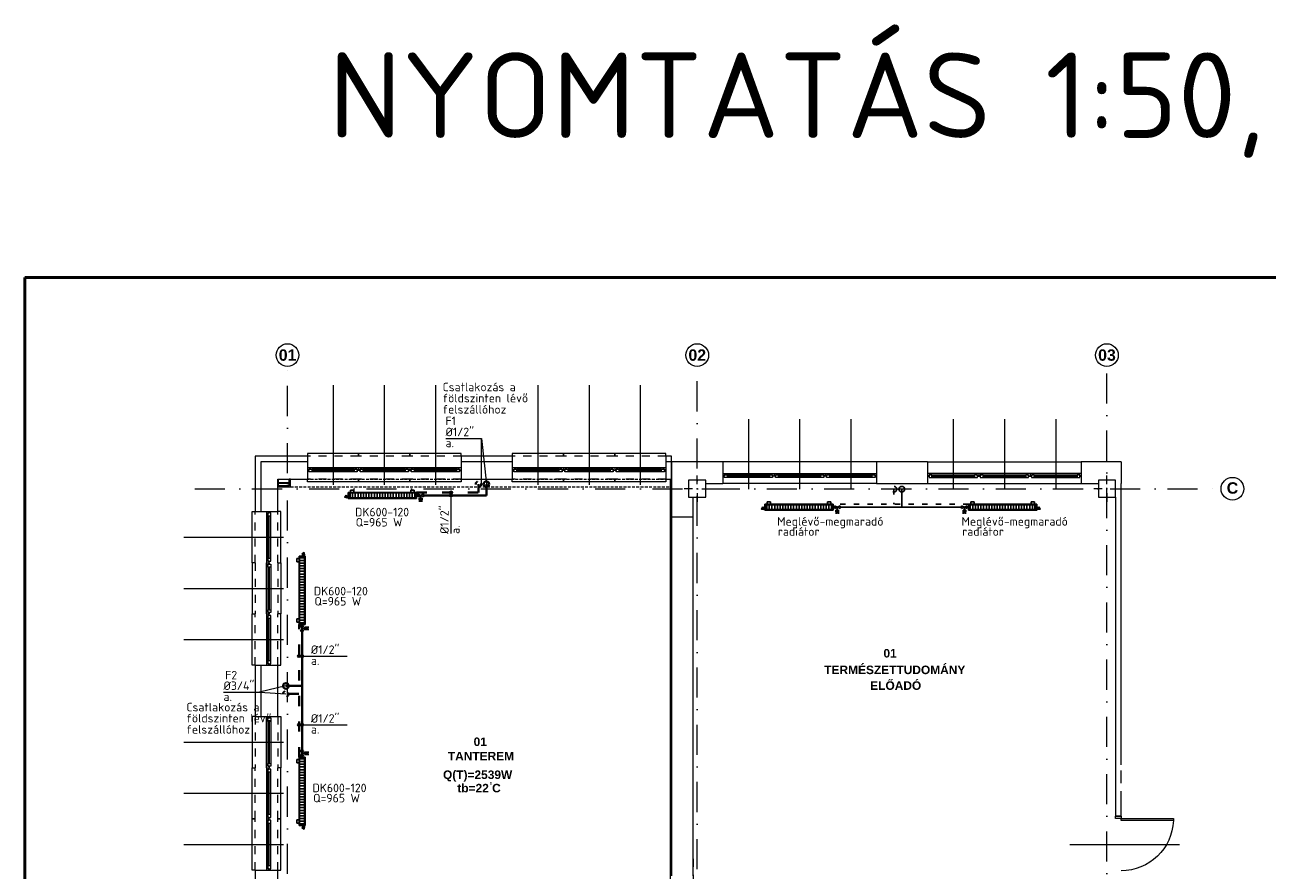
# Model space of a CAD drawing. Header units: millimetres. Extents: x 3987 to 44987, y -104035 to -70899.
# Tile 3 of 5: x 3987 to 25820, y -85747 to -70899. Entities that reach past the tile are written whole.
import ezdxf
from ezdxf.enums import TextEntityAlignment as Align

# ---------------------------------------------------------------- set-up
doc = ezdxf.new("R2010")
doc.units = ezdxf.units.MM
for name, pattern in [('ACAD_ISO03W100', [30, 12, -18]), ('Dashed', [282.222223, 141.111112, -141.111112]), ('Szaggatott', [282.222223, 141.111112, -141.111112]), ('Sűrű szaggatott', [75, 50, -25]), ('Tengelyvonal', [335.138881, 176.388884, -88.194442, 0, -70.555556])]:
    doc.linetypes.add(name, pattern=pattern)
for name, color, linetype, lineweight in [('alaprajz', 7, 'Continuous', 5), ('fűtés szöveg', 7, 'Continuous', 18), ('Fűtés-előremenő', 7, 'Continuous', 40), ('Fűtés-visszatérő', 7, 'ACAD_ISO03W100', 40), ('keret', 7, 'Continuous', 50)]:
    doc.layers.add(name, color=color, linetype=linetype, lineweight=lineweight)
doc.layers.add('radiátor', color=7, linetype='Continuous')
doc.styles.add('ELKÉSZÜLT_STÍLUS_2', font='arialbd.ttf')
doc.styles.add('ISO', font='isocpeur.ttf')

msp = doc.modelspace()

# ---------------------------------------------------------------- hatches: boundary and pattern name
at = {"layer": 'fűtés szöveg', "ltscale": 0.5}
h = msp.add_hatch(color=256, dxfattribs=at)
h.dxf.hatch_style = 1
h.paths.add_polyline_path([(11452, -79111, 1), (11501, -79111, 1)])
h = msp.add_hatch(color=256, dxfattribs=at)
h.dxf.hatch_style = 1
h.paths.add_polyline_path([(11452, -79164, 1), (11501, -79164, 1)])
h = msp.add_hatch(color=256, dxfattribs=at)
h.dxf.hatch_style = 1
h.paths.add_polyline_path([(8782, -81989, 1), (8830, -81989, 1)])
h = msp.add_hatch(color=256, dxfattribs=at)
h.dxf.hatch_style = 1
h.paths.add_polyline_path([(8835, -81989, 1), (8883, -81989, 1)])
h = msp.add_hatch(color=256, dxfattribs=at)
h.dxf.hatch_style = 1
h.paths.add_polyline_path([(8782, -83197, 1), (8830, -83197, 1)])
h = msp.add_hatch(color=256, dxfattribs=at)
h.dxf.hatch_style = 1
h.paths.add_polyline_path([(8835, -83197, 1), (8883, -83197, 1)])
at = {"layer": 'radiátor'}
for points in [[(10962, -79280), (10967, -79214), (10917, -79214), (10922, -79280)], [(18284, -79488), (18289, -79421), (18239, -79421), (18244, -79488)], [(20480, -79488), (20475, -79421), (20525, -79421), (20520, -79488)], [(8976, -81521), (8909, -81526), (8909, -81476), (8976, -81481)], [(8976, -83673), (8909, -83668), (8909, -83718), (8976, -83713)]]:
    msp.add_hatch(color=256, dxfattribs=at).paths.add_polyline_path(points)

# ---------------------------------------------------------------- linework, layer by layer
at = {"layer": 'alaprajz', "linetype": 'Tengelyvonal', "ltscale": 3}
for p, q in [((8603, -101902), (8603, -76900)), ((15803, -101820), (15803, -76900)), ((23003, -101683), (23003, -76900)), ((6972, -79047), (25010, -79047))]:
    msp.add_line(p, q, dxfattribs=at)
at = {"layer": 'alaprajz', "linetype": 'Continuous'}
for p, q in [((9403, -77227), (9403, -78977)), ((10303, -77227), (10303, -78977)), ((11203, -77227), (11203, -78977)), ((13003, -77227), (13003, -78977)), ((13903, -77227), (13903, -78977)), ((14803, -77227), (14803, -78977)), ((16703, -77827), (16703, -79057)), ((17603, -77827), (17603, -79057)), ((18503, -77827), (18503, -79057)), ((20303, -77827), (20303, -79057)), ((21203, -77827), (21203, -79057)), ((22103, -77827), (22103, -79057)), ((8953, -78477), (8033, -78477)), ((8033, -78477), (8033, -79447)), ((8953, -78577), (8133, -78577)), ((8133, -78577), (8133, -79447)), ((9853, -78427), (8953, -78427)), ((8953, -78427), (8953, -78477)), ((8953, -78477), (8953, -78577)), ((8953, -78577), (8953, -78677)), ((10753, -78427), (9853, -78427)), ((9853, -78427), (9853, -78477)), ((9853, -78477), (9853, -78427)), ((11653, -78427), (10753, -78427)), ((10753, -78427), (10753, -78477)), ((10753, -78477), (10753, -78427)), ((11653, -78477), (11653, -78427)), ((11653, -78477), (11653, -78577)), ((12553, -78477), (11653, -78477)), ((12553, -78577), (11653, -78577)), ((11653, -78577), (11653, -78677)), ((13453, -78427), (12553, -78427)), ((12553, -78427), (12553, -78477)), ((12553, -78477), (12553, -78577)), ((12553, -78577), (12553, -78677)), ((14353, -78427), (13453, -78427)), ((13453, -78427), (13453, -78477)), ((13453, -78477), (13453, -78427)), ((15253, -78427), (14353, -78427)), ((14353, -78427), (14353, -78477)), ((14353, -78477), (14353, -78427)), ((15253, -78477), (15253, -78427)), ((15253, -78477), (15253, -78577)), ((15353, -78477), (15253, -78477)), ((15353, -78577), (15253, -78577)), ((15253, -78577), (15253, -78677)), ((15353, -78577), (15353, -78477)), ((16253, -78577), (15353, -78577)), ((15353, -78877), (15353, -78577)), ((15353, -78577), (15353, -79547)), ((15353, -79027), (15353, -78577)), ((16253, -78577), (16253, -78777)), ((17153, -78577), (16253, -78577)), ((18053, -78577), (17153, -78577)), ((18953, -78577), (18053, -78577)), ((18953, -78577), (18953, -78777)), ((19853, -78577), (18953, -78577)), ((19853, -78577), (19853, -78777)), ((19853, -78577), (20753, -78577)), ((20753, -78577), (21653, -78577)), ((21653, -78577), (22553, -78577)), ((22553, -78577), (22553, -78777)), ((23253, -78577), (22553, -78577)), ((23253, -78577), (23253, -78957)), ((23253, -78577), (23253, -78777)), ((8953, -78677), (8953, -78727)), ((8953, -78677), (9003, -78677)), ((8953, -78677), (8953, -78727)), ((8953, -78727), (8953, -78877)), ((8978, -78727), (8953, -78727)), ((9003, -78702), (8978, -78702)), ((8978, -78702), (8978, -78727)), ((8978, -78702), (9028, -78702)), ((8978, -78752), (8978, -78702)), ((9028, -78752), (8978, -78752)), ((9003, -78677), (9003, -78702)), ((9003, -78677), (9803, -78677)), ((9778, -78702), (9028, -78702)), ((9028, -78702), (9028, -78752)), ((9778, -78727), (9028, -78727)), ((9778, -78752), (9028, -78752)), ((9778, -78752), (9028, -78752)), ((9778, -78752), (9778, -78702)), ((9778, -78702), (9828, -78702)), ((9828, -78752), (9778, -78752)), ((9803, -78702), (9803, -78677)), ((9803, -78677), (9853, -78677)), ((9828, -78702), (9803, -78702)), ((9828, -78727), (9828, -78702)), ((9828, -78702), (9828, -78752)), ((9853, -78727), (9828, -78727)), ((9853, -78677), (9903, -78677)), ((9853, -78677), (9853, -78727)), ((9853, -78677), (9853, -78727)), ((9878, -78727), (9853, -78727)), ((9903, -78702), (9878, -78702)), ((9878, -78702), (9878, -78727)), ((9878, -78702), (9928, -78702)), ((9878, -78752), (9878, -78702)), ((9928, -78752), (9878, -78752)), ((9903, -78677), (9903, -78702)), ((9903, -78677), (10703, -78677)), ((10678, -78702), (9928, -78702)), ((9928, -78702), (9928, -78752)), ((10678, -78727), (9928, -78727)), ((10678, -78752), (9928, -78752)), ((10678, -78752), (9928, -78752)), ((10678, -78752), (10678, -78702)), ((10678, -78702), (10728, -78702)), ((10728, -78752), (10678, -78752)), ((10703, -78702), (10703, -78677)), ((10703, -78677), (10753, -78677)), ((10728, -78702), (10703, -78702)), ((10728, -78727), (10728, -78702)), ((10728, -78702), (10728, -78752)), ((10753, -78727), (10728, -78727)), ((10753, -78677), (10803, -78677)), ((10753, -78677), (10753, -78727)), ((10753, -78677), (10753, -78727)), ((10778, -78727), (10753, -78727)), ((10803, -78702), (10778, -78702)), ((10778, -78702), (10778, -78727)), ((10778, -78702), (10828, -78702)), ((10778, -78752), (10778, -78702)), ((10828, -78752), (10778, -78752)), ((10803, -78677), (10803, -78702)), ((10803, -78677), (11603, -78677)), ((11578, -78702), (10828, -78702)), ((10828, -78702), (10828, -78752)), ((11578, -78727), (10828, -78727)), ((11578, -78752), (10828, -78752)), ((11578, -78752), (10828, -78752)), ((11578, -78752), (11578, -78702)), ((11578, -78702), (11628, -78702)), ((11628, -78752), (11578, -78752)), ((11603, -78702), (11603, -78677)), ((11603, -78677), (11653, -78677)), ((11628, -78702), (11603, -78702)), ((11628, -78727), (11628, -78702)), ((11628, -78702), (11628, -78752)), ((11653, -78727), (11628, -78727)), ((11653, -78677), (11653, -78727)), ((11653, -78677), (11653, -78727)), ((11653, -78727), (11653, -78877)), ((12553, -78677), (12553, -78727)), ((12553, -78677), (12603, -78677)), ((12553, -78677), (12553, -78727)), ((12553, -78727), (12553, -78877)), ((12578, -78727), (12553, -78727)), ((12603, -78702), (12578, -78702)), ((12578, -78702), (12578, -78727)), ((12578, -78702), (12628, -78702)), ((12578, -78752), (12578, -78702)), ((12628, -78752), (12578, -78752)), ((12603, -78677), (12603, -78702)), ((12603, -78677), (13403, -78677)), ((13378, -78702), (12628, -78702)), ((12628, -78702), (12628, -78752)), ((13378, -78727), (12628, -78727)), ((13378, -78752), (12628, -78752)), ((13378, -78752), (12628, -78752)), ((13378, -78752), (13378, -78702)), ((13378, -78702), (13428, -78702)), ((13428, -78752), (13378, -78752)), ((13403, -78702), (13403, -78677)), ((13403, -78677), (13453, -78677)), ((13428, -78702), (13403, -78702)), ((13428, -78727), (13428, -78702)), ((13428, -78702), (13428, -78752)), ((13453, -78727), (13428, -78727)), ((13453, -78677), (13503, -78677)), ((13453, -78677), (13453, -78727)), ((13453, -78677), (13453, -78727)), ((13478, -78727), (13453, -78727)), ((13503, -78702), (13478, -78702)), ((13478, -78702), (13478, -78727)), ((13478, -78702), (13528, -78702)), ((13478, -78752), (13478, -78702)), ((13528, -78752), (13478, -78752)), ((13503, -78677), (13503, -78702)), ((13503, -78677), (14303, -78677)), ((14278, -78702), (13528, -78702)), ((13528, -78702), (13528, -78752)), ((14278, -78727), (13528, -78727)), ((14278, -78752), (13528, -78752)), ((14278, -78752), (13528, -78752)), ((14278, -78752), (14278, -78702)), ((14278, -78702), (14328, -78702)), ((14328, -78752), (14278, -78752)), ((14303, -78702), (14303, -78677)), ((14303, -78677), (14353, -78677)), ((14328, -78702), (14303, -78702)), ((14328, -78727), (14328, -78702)), ((14328, -78702), (14328, -78752)), ((14353, -78727), (14328, -78727)), ((14353, -78677), (14403, -78677)), ((14353, -78677), (14353, -78727)), ((14353, -78677), (14353, -78727)), ((14378, -78727), (14353, -78727)), ((14403, -78702), (14378, -78702)), ((14378, -78702), (14378, -78727)), ((14378, -78702), (14428, -78702)), ((14378, -78752), (14378, -78702)), ((14428, -78752), (14378, -78752)), ((14403, -78677), (14403, -78702)), ((14403, -78677), (15203, -78677)), ((15178, -78702), (14428, -78702)), ((14428, -78702), (14428, -78752)), ((15178, -78727), (14428, -78727)), ((15178, -78752), (14428, -78752)), ((15178, -78752), (14428, -78752)), ((15178, -78752), (15178, -78702)), ((15178, -78702), (15228, -78702)), ((15228, -78752), (15178, -78752)), ((15203, -78702), (15203, -78677)), ((15203, -78677), (15253, -78677)), ((15228, -78702), (15203, -78702)), ((15228, -78727), (15228, -78702)), ((15228, -78702), (15228, -78752)), ((15253, -78727), (15228, -78727)), ((15253, -78677), (15253, -78727)), ((15253, -78677), (15253, -78727)), ((15253, -78727), (15253, -78877)), ((16253, -78777), (16253, -78827)), ((16253, -78777), (16303, -78777)), ((16253, -78777), (16253, -78827)), ((16303, -78802), (16278, -78802)), ((16278, -78802), (16278, -78827)), ((16278, -78802), (16328, -78802)), ((16278, -78852), (16278, -78802)), ((16303, -78777), (16303, -78802)), ((16303, -78777), (17103, -78777)), ((17078, -78802), (16328, -78802)), ((16328, -78802), (16328, -78852)), ((17078, -78852), (17078, -78802)), ((17078, -78802), (17128, -78802)), ((17103, -78802), (17103, -78777)), ((17103, -78777), (17153, -78777)), ((17128, -78802), (17103, -78802)), ((17128, -78827), (17128, -78802)), ((17128, -78802), (17128, -78852)), ((17153, -78777), (17153, -78827)), ((17153, -78777), (17203, -78777)), ((17153, -78777), (17153, -78827)), ((17203, -78802), (17178, -78802)), ((17178, -78802), (17178, -78827)), ((17178, -78802), (17228, -78802)), ((17178, -78852), (17178, -78802)), ((17203, -78777), (17203, -78802)), ((17203, -78777), (18003, -78777)), ((17978, -78802), (17228, -78802)), ((17228, -78802), (17228, -78852)), ((17978, -78852), (17978, -78802)), ((17978, -78802), (18028, -78802)), ((18003, -78802), (18003, -78777)), ((18003, -78777), (18053, -78777)), ((18028, -78802), (18003, -78802)), ((18028, -78827), (18028, -78802)), ((18028, -78802), (18028, -78852)), ((18053, -78777), (18053, -78827)), ((18053, -78777), (18103, -78777)), ((18053, -78777), (18053, -78827)), ((18103, -78802), (18078, -78802)), ((18078, -78802), (18078, -78827)), ((18078, -78802), (18128, -78802)), ((18078, -78852), (18078, -78802)), ((18103, -78777), (18103, -78802)), ((18103, -78777), (18903, -78777)), ((18878, -78802), (18128, -78802)), ((18128, -78802), (18128, -78852)), ((18878, -78852), (18878, -78802)), ((18878, -78802), (18928, -78802)), ((18903, -78802), (18903, -78777)), ((18903, -78777), (18953, -78777)), ((18928, -78802), (18903, -78802)), ((18928, -78827), (18928, -78802)), ((18928, -78802), (18928, -78852)), ((18953, -78777), (18953, -78827)), ((18953, -78777), (18953, -78827)), ((19853, -78777), (19853, -78827)), ((19903, -78777), (19853, -78777)), ((19853, -78777), (19853, -78827)), ((19878, -78827), (19878, -78802)), ((19878, -78802), (19903, -78802)), ((19928, -78802), (19878, -78802)), ((19878, -78802), (19878, -78852)), ((19903, -78802), (19903, -78777)), ((20703, -78777), (19903, -78777)), ((19928, -78802), (20678, -78802)), ((19928, -78852), (19928, -78802)), ((20728, -78802), (20678, -78802)), ((20678, -78802), (20678, -78852)), ((20753, -78777), (20703, -78777)), ((20703, -78777), (20703, -78802)), ((20703, -78802), (20728, -78802)), ((20728, -78802), (20728, -78827)), ((20728, -78852), (20728, -78802)), ((20803, -78777), (20753, -78777)), ((20753, -78777), (20753, -78827)), ((20753, -78777), (20753, -78827)), ((20778, -78827), (20778, -78802)), ((20778, -78802), (20803, -78802)), ((20828, -78802), (20778, -78802)), ((20778, -78802), (20778, -78852)), ((20803, -78802), (20803, -78777)), ((21603, -78777), (20803, -78777)), ((20828, -78802), (21578, -78802)), ((20828, -78852), (20828, -78802)), ((21628, -78802), (21578, -78802)), ((21578, -78802), (21578, -78852)), ((21653, -78777), (21603, -78777)), ((21603, -78777), (21603, -78802)), ((21603, -78802), (21628, -78802)), ((21628, -78802), (21628, -78827)), ((21628, -78852), (21628, -78802)), ((21703, -78777), (21653, -78777)), ((21653, -78777), (21653, -78827)), ((21653, -78777), (21653, -78827)), ((21678, -78827), (21678, -78802)), ((21678, -78802), (21703, -78802)), ((21728, -78802), (21678, -78802)), ((21678, -78802), (21678, -78852)), ((21703, -78802), (21703, -78777)), ((22503, -78777), (21703, -78777)), ((21728, -78802), (22478, -78802)), ((21728, -78852), (21728, -78802)), ((22528, -78802), (22478, -78802)), ((22478, -78802), (22478, -78852)), ((22553, -78777), (22503, -78777)), ((22503, -78777), (22503, -78802)), ((22503, -78802), (22528, -78802)), ((22528, -78802), (22528, -78827)), ((22528, -78852), (22528, -78802)), ((22553, -78777), (22553, -78827)), ((22553, -78777), (22553, -78827)), ((23253, -78777), (23253, -78827)), ((8433, -78877), (8953, -78877)), ((8433, -79447), (8433, -78877)), ((8433, -78894), (8433, -78994)), ((8442, -78894), (8433, -78894)), ((8433, -78951), (8442, -78959)), ((8633, -78994), (8433, -78994)), ((8433, -78994), (8433, -79014)), ((8433, -78994), (8442, -78994)), ((8433, -79014), (8653, -79014)), ((8442, -78942), (8442, -78894)), ((8625, -78942), (8442, -78942)), ((8442, -78994), (8442, -78947)), ((8442, -78947), (8625, -78947)), ((8530, -78942), (8536, -78947)), ((8583, -78942), (8589, -78947)), ((8633, -78894), (8625, -78894)), ((8625, -78894), (8625, -78942)), ((8625, -78947), (8625, -78994)), ((8625, -78983), (8633, -78991)), ((8625, -78994), (8633, -78994)), ((8633, -78877), (8633, -78994)), ((8653, -78877), (8633, -78877)), ((8633, -78994), (8633, -78894)), ((8653, -79014), (8653, -78877)), ((8953, -78927), (8953, -78877)), ((9853, -78927), (8953, -78927)), ((9853, -78927), (9853, -78877)), ((9853, -78877), (9853, -78927)), ((10753, -78927), (9853, -78927)), ((10753, -78927), (10753, -78877)), ((10753, -78877), (10753, -78927)), ((11653, -78927), (10753, -78927)), ((11653, -78877), (12553, -78877)), ((11653, -78877), (11653, -78927)), ((12553, -78927), (12553, -78877)), ((13453, -78927), (12553, -78927)), ((13453, -78927), (13453, -78877)), ((13453, -78877), (13453, -78927)), ((14353, -78927), (13453, -78927)), ((14353, -78927), (14353, -78877)), ((14353, -78877), (14353, -78927)), ((15253, -78927), (14353, -78927)), ((15253, -78877), (15353, -78877)), ((15253, -78877), (15253, -78927)), ((15328, -78877), (15328, -86697)), ((15953, -78897), (15653, -78897)), ((15653, -78897), (15653, -79197)), ((15953, -78897), (15653, -78897)), ((15653, -78897), (15653, -79197)), ((15803, -78967), (15803, -78817)), ((15803, -78967), (15803, -78817)), ((15953, -79197), (15953, -78897)), ((15953, -79197), (15953, -78897)), ((15953, -78957), (16253, -78957)), ((16253, -78827), (16253, -78957)), ((16278, -78827), (16253, -78827)), ((17153, -78957), (16253, -78957)), ((16328, -78852), (16278, -78852)), ((17078, -78827), (16328, -78827)), ((17078, -78852), (16328, -78852)), ((17078, -78852), (16328, -78852)), ((17128, -78852), (17078, -78852)), ((17153, -78827), (17128, -78827)), ((17178, -78827), (17153, -78827)), ((18053, -78957), (17153, -78957)), ((17228, -78852), (17178, -78852)), ((17978, -78827), (17228, -78827)), ((17978, -78852), (17228, -78852)), ((17978, -78852), (17228, -78852)), ((18028, -78852), (17978, -78852)), ((18053, -78827), (18028, -78827)), ((18078, -78827), (18053, -78827)), ((18953, -78957), (18053, -78957)), ((18128, -78852), (18078, -78852)), ((18878, -78827), (18128, -78827)), ((18878, -78852), (18128, -78852)), ((18878, -78852), (18128, -78852)), ((18928, -78852), (18878, -78852)), ((18953, -78827), (18928, -78827)), ((18953, -78827), (18953, -78957)), ((18953, -78957), (19853, -78957)), ((19853, -78827), (19853, -78957)), ((19853, -78827), (19878, -78827)), ((19853, -78957), (20753, -78957)), ((19878, -78852), (19928, -78852)), ((19928, -78827), (20678, -78827)), ((19928, -78852), (20678, -78852)), ((19928, -78852), (20678, -78852)), ((20678, -78852), (20728, -78852)), ((20728, -78827), (20753, -78827)), ((20753, -78827), (20778, -78827)), ((20753, -78957), (21653, -78957)), ((20778, -78852), (20828, -78852)), ((20828, -78827), (21578, -78827)), ((20828, -78852), (21578, -78852)), ((20828, -78852), (21578, -78852)), ((21578, -78852), (21628, -78852)), ((21628, -78827), (21653, -78827)), ((21653, -78827), (21678, -78827)), ((21653, -78957), (22553, -78957)), ((21678, -78852), (21728, -78852)), ((21728, -78827), (22478, -78827)), ((21728, -78852), (22478, -78852)), ((21728, -78852), (22478, -78852)), ((22478, -78852), (22528, -78852)), ((22528, -78827), (22553, -78827)), ((22553, -78827), (22553, -78957)), ((22553, -78957), (22853, -78957)), ((23153, -78897), (22853, -78897)), ((22853, -78897), (22853, -79197)), ((23003, -78967), (23003, -78817)), ((23153, -79197), (23153, -78897)), ((23253, -78827), (23253, -78957)), ((23253, -83897), (23253, -78957)), ((15723, -79047), (15573, -79047)), ((15723, -79047), (15573, -79047)), ((15653, -79197), (15953, -79197)), ((15653, -79197), (15953, -79197)), ((15733, -79547), (15733, -79197)), ((15803, -79127), (15803, -79277)), ((15803, -79127), (15803, -79277)), ((15883, -79047), (16033, -79047)), ((15883, -79047), (16033, -79047)), ((22923, -79047), (22773, -79047)), ((22853, -79197), (23153, -79197)), ((23003, -79127), (23003, -79277)), ((23083, -79047), (23233, -79047)), ((23153, -79197), (23153, -84797)), ((7983, -80347), (7983, -79447)), ((7983, -79447), (8033, -79447)), ((8033, -79447), (8133, -79447)), ((8133, -79447), (8233, -79447)), ((8233, -79447), (8283, -79447)), ((8233, -79447), (8233, -79497)), ((8233, -79447), (8283, -79447)), ((8283, -79447), (8433, -79447)), ((8283, -79472), (8283, -79447)), ((8483, -79447), (8433, -79447)), ((8483, -80347), (8483, -79447)), ((8233, -79497), (8258, -79497)), ((8233, -79497), (8233, -80297)), ((8258, -79497), (8258, -79472)), ((8258, -79472), (8283, -79472)), ((8258, -79472), (8258, -79522)), ((8308, -79472), (8258, -79472)), ((8258, -80272), (8258, -79522)), ((8258, -79522), (8308, -79522)), ((8283, -80272), (8283, -79522)), ((8308, -79522), (8308, -79472)), ((8308, -80272), (8308, -79522)), ((8308, -80272), (8308, -79522)), ((15353, -79547), (15353, -85847)), ((15733, -79547), (15353, -79547)), ((15733, -85847), (15733, -79547)), ((6783, -79897), (8533, -79897)), ((8258, -80297), (8233, -80297)), ((8233, -80297), (8233, -80347)), ((8308, -80272), (8258, -80272)), ((8258, -80272), (8258, -80322)), ((8258, -80322), (8258, -80297)), ((8283, -80322), (8258, -80322)), ((8258, -80322), (8308, -80322)), ((8283, -80347), (8283, -80322)), ((8308, -80322), (8308, -80272)), ((8033, -80347), (7983, -80347)), ((8033, -80347), (7983, -80347)), ((7983, -80347), (7983, -81247)), ((8233, -80347), (8283, -80347)), ((8233, -80397), (8233, -80347)), ((8233, -80347), (8283, -80347)), ((8258, -80397), (8233, -80397)), ((8233, -81197), (8233, -80397)), ((8283, -80372), (8258, -80372)), ((8258, -80372), (8258, -80397)), ((8258, -80422), (8258, -80372)), ((8258, -80372), (8308, -80372)), ((8258, -80422), (8258, -81172)), ((8308, -80422), (8258, -80422)), ((8283, -80347), (8283, -80372)), ((8283, -80422), (8283, -81172)), ((8308, -80372), (8308, -80422)), ((8308, -80422), (8308, -81172)), ((8308, -80422), (8308, -81172)), ((8433, -80347), (8483, -80347)), ((8433, -80347), (8483, -80347)), ((8483, -80347), (8483, -81247)), ((6783, -80797), (8533, -80797)), ((8233, -81247), (8233, -81197)), ((8233, -81197), (8258, -81197)), ((8258, -81222), (8258, -81172)), ((8258, -81172), (8308, -81172)), ((8258, -81197), (8258, -81222)), ((8308, -81172), (8308, -81222)), ((7983, -81247), (8033, -81247)), ((7983, -82147), (7983, -81247)), ((7983, -81247), (8033, -81247)), ((8233, -81247), (8283, -81247)), ((8233, -81247), (8233, -81297)), ((8233, -81247), (8283, -81247)), ((8233, -81297), (8258, -81297)), ((8233, -81297), (8233, -82097)), ((8258, -81222), (8283, -81222)), ((8308, -81222), (8258, -81222)), ((8258, -81297), (8258, -81272)), ((8258, -81272), (8283, -81272)), ((8258, -81272), (8258, -81322)), ((8308, -81272), (8258, -81272)), ((8258, -82072), (8258, -81322)), ((8258, -81322), (8308, -81322)), ((8283, -81222), (8283, -81247)), ((8283, -81272), (8283, -81247)), ((8283, -82072), (8283, -81322)), ((8308, -81322), (8308, -81272)), ((8308, -82072), (8308, -81322)), ((8308, -82072), (8308, -81322)), ((8483, -81247), (8433, -81247)), ((8483, -81247), (8433, -81247)), ((8483, -82147), (8483, -81247)), ((6783, -81697), (8533, -81697)), ((8308, -82072), (8258, -82072)), ((8258, -82072), (8258, -82122)), ((8308, -82122), (8308, -82072)), ((8033, -82147), (7983, -82147)), ((8033, -82147), (8133, -82147)), ((8033, -82147), (8033, -83047)), ((8133, -82147), (8133, -83047)), ((8133, -82147), (8233, -82147)), ((8258, -82097), (8233, -82097)), ((8233, -82097), (8233, -82147)), ((8233, -82147), (8283, -82147)), ((8233, -82147), (8283, -82147)), ((8258, -82122), (8258, -82097)), ((8283, -82122), (8258, -82122)), ((8258, -82122), (8308, -82122)), ((8283, -82147), (8283, -82122)), ((8283, -82147), (8433, -82147)), ((8433, -83047), (8433, -82147)), ((8433, -82147), (8483, -82147)), ((8033, -83047), (7983, -83047)), ((7983, -83047), (7983, -83947)), ((8033, -83047), (8133, -83047)), ((8133, -83047), (8233, -83047)), ((8233, -83047), (8283, -83047)), ((8233, -83097), (8233, -83047)), ((8233, -83047), (8283, -83047)), ((8258, -83097), (8233, -83097)), ((8233, -83897), (8233, -83097)), ((8283, -83072), (8258, -83072)), ((8258, -83072), (8258, -83097)), ((8258, -83122), (8258, -83072)), ((8258, -83072), (8308, -83072)), ((8258, -83122), (8258, -83872)), ((8308, -83122), (8258, -83122)), ((8283, -83047), (8433, -83047)), ((8283, -83047), (8283, -83072)), ((8283, -83122), (8283, -83872)), ((8308, -83072), (8308, -83122)), ((8308, -83122), (8308, -83872)), ((8308, -83122), (8308, -83872)), ((8433, -83047), (8483, -83047)), ((8483, -83047), (8483, -83947)), ((6783, -83497), (8533, -83497)), ((7983, -83947), (8033, -83947)), ((7983, -84847), (7983, -83947)), ((7983, -83947), (8033, -83947)), ((8233, -83947), (8233, -83897)), ((8233, -83897), (8258, -83897)), ((8233, -83947), (8283, -83947)), ((8233, -83947), (8233, -83997)), ((8233, -83947), (8283, -83947)), ((8233, -83997), (8258, -83997)), ((8233, -83997), (8233, -84797)), ((8258, -83922), (8258, -83872)), ((8258, -83872), (8308, -83872)), ((8258, -83897), (8258, -83922)), ((8258, -83922), (8283, -83922)), ((8308, -83922), (8258, -83922)), ((8258, -83997), (8258, -83972)), ((8258, -83972), (8283, -83972)), ((8258, -83972), (8258, -84022)), ((8308, -83972), (8258, -83972)), ((8258, -84772), (8258, -84022)), ((8258, -84022), (8308, -84022)), ((8283, -83922), (8283, -83947)), ((8283, -83972), (8283, -83947)), ((8283, -84772), (8283, -84022)), ((8308, -83872), (8308, -83922)), ((8308, -84022), (8308, -83972)), ((8308, -84772), (8308, -84022)), ((8308, -84772), (8308, -84022)), ((8483, -83947), (8433, -83947)), ((8483, -83947), (8433, -83947)), ((8483, -84847), (8483, -83947)), ((23253, -84218), (23253, -83997)), ((6783, -84397), (8533, -84397)), ((23253, -84797), (23253, -84359)), ((7983, -85747), (7983, -84847)), ((7983, -84847), (8033, -84847)), ((8033, -84847), (7983, -84847)), ((8258, -84797), (8233, -84797)), ((8233, -84797), (8233, -84847)), ((8233, -84847), (8233, -84897)), ((8233, -84847), (8283, -84847)), ((8233, -84847), (8283, -84847)), ((8233, -84897), (8258, -84897)), ((8233, -84897), (8233, -85697)), ((8308, -84772), (8258, -84772)), ((8258, -84772), (8258, -84822)), ((8258, -84822), (8258, -84797)), ((8283, -84822), (8258, -84822)), ((8258, -84822), (8308, -84822)), ((8258, -84897), (8258, -84872)), ((8258, -84872), (8283, -84872)), ((8258, -84872), (8258, -84922)), ((8308, -84872), (8258, -84872)), ((8258, -85672), (8258, -84922)), ((8258, -84922), (8308, -84922)), ((8283, -84847), (8283, -84822)), ((8283, -84872), (8283, -84847)), ((8283, -85672), (8283, -84922)), ((8308, -84822), (8308, -84772)), ((8308, -84922), (8308, -84872)), ((8308, -85672), (8308, -84922)), ((8308, -85672), (8308, -84922)), ((8483, -84847), (8433, -84847)), ((8433, -84847), (8483, -84847)), ((8483, -85747), (8483, -84847)), ((23253, -84797), (23153, -84797)), ((23153, -84837), (23153, -84797)), ((23153, -84797), (23253, -84797)), ((23253, -84797), (23153, -84797)), ((23253, -84837), (23153, -84837)), ((23253, -84797), (23253, -84837)), ((23253, -84837), (24173, -84837)), ((23253, -84877), (23253, -84837)), ((24173, -84877), (23253, -84877)), ((24173, -84837), (24173, -84877)), ((6783, -85297), (8533, -85297)), ((22353, -85297), (24282, -85297)), ((8033, -85747), (7983, -85747)), ((8033, -85747), (8133, -85747)), ((8033, -85747), (8033, -86697)), ((8133, -85747), (8233, -85747)), ((8258, -85697), (8233, -85697)), ((8233, -85697), (8233, -85747)), ((8233, -85747), (8283, -85747)), ((8233, -85747), (8283, -85747)), ((8308, -85672), (8258, -85672)), ((8258, -85672), (8258, -85722)), ((8258, -85722), (8258, -85697)), ((8283, -85722), (8258, -85722)), ((8258, -85722), (8308, -85722)), ((8283, -85747), (8283, -85722)), ((8283, -85747), (8433, -85747)), ((8308, -85722), (8308, -85672)), ((8433, -86697), (8433, -85747)), ((8433, -85747), (8483, -85747))]:
    msp.add_line(p, q, dxfattribs=at)
at = {"layer": 'alaprajz', "linetype": 'Szaggatott'}
for p, q in [((9853, -78477), (8953, -78477)), ((10753, -78477), (9853, -78477)), ((11653, -78477), (10753, -78477)), ((13453, -78477), (12553, -78477)), ((14353, -78477), (13453, -78477)), ((15253, -78477), (14353, -78477)), ((9853, -78877), (8953, -78877)), ((10753, -78877), (9853, -78877)), ((11653, -78877), (10753, -78877)), ((13453, -78877), (12553, -78877)), ((14353, -78877), (13453, -78877)), ((15253, -78877), (14353, -78877)), ((8033, -80347), (8033, -79447)), ((8433, -80347), (8433, -79447)), ((8033, -80347), (8033, -81247)), ((8433, -80347), (8433, -81247)), ((8033, -82147), (8033, -81247)), ((8433, -82147), (8433, -81247)), ((8033, -83047), (8033, -83947)), ((8433, -83047), (8433, -83947)), ((8033, -84847), (8033, -83947)), ((8433, -84847), (8433, -83947)), ((8033, -85747), (8033, -84847)), ((8433, -85747), (8433, -84847))]:
    msp.add_line(p, q, dxfattribs=at)
at = {"layer": 'alaprajz', "linetype": 'Sűrű szaggatott'}
for p, q in [((8433, -79012), (15328, -79012)), ((8633, -78877), (15328, -78877))]:
    msp.add_line(p, q, dxfattribs=at)
at = {"layer": 'alaprajz', "linetype": 'Dashed'}
msp.add_line((15733, -85547), (15733, -91847), dxfattribs=at)
at = {"layer": 'alaprajz', "linetype": 'Continuous'}
for centre in [(8603, -76700), (15803, -76700), (23003, -76700), (25210, -79047)]:
    msp.add_circle(centre, 200, dxfattribs=at)
at = {"layer": 'alaprajz', "linetype": 'Continuous', "extrusion": (0, 0, -1)}
msp.add_ellipse((23253, -84837), major_axis=(-651, 651), ratio=1, start_param=2.399686, end_param=3.926991, dxfattribs=at)
at = {"layer": 'alaprajz', "linetype": 'Continuous'}
for p in [(15803, -79047), (15803, -79047), (23003, -79047)]:
    msp.add_point(p, dxfattribs=at)
at = {"layer": 'fűtés szöveg', "ltscale": 0.5}
for p, q in [((11383, -78165), (12015, -78165)), ((12010, -78967), (12015, -78165)), ((12015, -78165), (12098, -78967)), ((11477, -79834), (11477, -79111)), ((8806, -81989), (9649, -81989)), ((8575, -82512), (8113, -82623)), ((7480, -82623), (8113, -82623)), ((8113, -82623), (8575, -82649)), ((8806, -83197), (9649, -83197))]:
    msp.add_line(p, q, dxfattribs=at)
for centre in [(11477, -79111), (11477, -79164), (8806, -81989), (8859, -81989), (8806, -83197), (8859, -83197)]:
    msp.add_circle(centre, 24.4, dxfattribs=at)
at = {"layer": 'Fűtés-előremenő'}
for p, q in [((12098, -78967), (12098, -79164)), ((10892, -79164), (10871, -79164)), ((10992, -79164), (12098, -79164)), ((8859, -81451), (8859, -81430)), ((8859, -81551), (8859, -83643)), ((8575, -82512), (8859, -82512)), ((8859, -83743), (8859, -83764))]:
    msp.add_line(p, q, dxfattribs=at)
at = {"layer": 'Fűtés-előremenő', "lineweight": -3}
for p, q in [((19398, -79055), (19398, -79371)), ((18214, -79371), (18193, -79371)), ((18314, -79371), (20450, -79371)), ((20550, -79371), (20571, -79371))]:
    msp.add_line(p, q, dxfattribs=at)
at = {"layer": 'Fűtés-előremenő'}
for centre in [(12098, -78967), (8575, -82512)]:
    msp.add_circle(centre, 49.5, dxfattribs=at)
at = {"layer": 'Fűtés-előremenő', "lineweight": -3}
msp.add_circle((19398, -79055), 49.5, dxfattribs=at)
at = {"layer": 'Fűtés-visszatérő', "ltscale": 15}
for p, q in [((11960, -78967), (11960, -79111)), ((10871, -79111), (11960, -79111)), ((8806, -83764), (8806, -81430)), ((8624, -82649), (8806, -82649))]:
    msp.add_line(p, q, dxfattribs=at)
at = {"layer": 'Fűtés-visszatérő', "lineweight": -3, "ltscale": 8}
for p, q in [((19260, -79055), (19260, -79318)), ((20571, -79318), (18193, -79318))]:
    msp.add_line(p, q, dxfattribs=at)
at = {"layer": 'Fűtés-visszatérő', "ltscale": 5}
for centre in [(11960, -78967), (8575, -82649)]:
    msp.add_circle(centre, 49.5, dxfattribs=at)
at = {"layer": 'Fűtés-visszatérő', "lineweight": -3, "ltscale": 8}
msp.add_circle((19260, -79055), 49.5, dxfattribs=at)
at = {"layer": 'keret'}
for p, q in [((3987, -75335), (44987, -75335)), ((3987, -104035), (3987, -75335))]:
    msp.add_line(p, q, dxfattribs=at)
at = {"layer": 'radiátor', "linetype": 'ByBlock'}
for p, q in [((9643, -79183), (9671, -79164)), ((9671, -79111), (10871, -79111)), ((9671, -79217), (9671, -79111)), ((9671, -79217), (9671, -79111)), ((9671, -79217), (9671, -79111)), ((10871, -79217), (9671, -79217)), ((10861, -79121), (9681, -79121)), ((9681, -79207), (10861, -79207)), ((9771, -79071), (9711, -79071)), ((9711, -79071), (9711, -79111)), ((9771, -79111), (9771, -79071)), ((10771, -79071), (10831, -79071)), ((10771, -79111), (10771, -79071)), ((10831, -79071), (10831, -79111)), ((10861, -79207), (10861, -79121)), ((10871, -79217), (10871, -79111)), ((16965, -79390), (16993, -79371)), ((16993, -79318), (18193, -79318)), ((16993, -79424), (16993, -79318)), ((16993, -79424), (16993, -79318)), ((16993, -79424), (16993, -79318)), ((18193, -79424), (16993, -79424)), ((18183, -79328), (17003, -79328)), ((17003, -79414), (18183, -79414)), ((17093, -79278), (17033, -79278)), ((17033, -79278), (17033, -79318)), ((17093, -79318), (17093, -79278)), ((18093, -79278), (18153, -79278)), ((18093, -79318), (18093, -79278)), ((18153, -79278), (18153, -79318)), ((18183, -79414), (18183, -79328)), ((18193, -79424), (18193, -79318)), ((21771, -79318), (20571, -79318)), ((20571, -79424), (20571, -79318)), ((20571, -79424), (21771, -79424)), ((20581, -79328), (21761, -79328)), ((20581, -79414), (20581, -79328)), ((21761, -79414), (20581, -79414)), ((20671, -79278), (20611, -79278)), ((20611, -79278), (20611, -79318)), ((20671, -79318), (20671, -79278)), ((21671, -79278), (21731, -79278)), ((21671, -79318), (21671, -79278)), ((21731, -79278), (21731, -79318)), ((21771, -79424), (21771, -79318)), ((21771, -79424), (21771, -79318)), ((21771, -79424), (21771, -79318)), ((21799, -79390), (21771, -79371)), ((8766, -80330), (8766, -80270)), ((8766, -80270), (8806, -80270)), ((8806, -80330), (8766, -80330)), ((8806, -80230), (8806, -81430)), ((8912, -80230), (8806, -80230)), ((8912, -80230), (8806, -80230)), ((8912, -80230), (8806, -80230)), ((8816, -81420), (8816, -80240)), ((8878, -80202), (8859, -80230)), ((8902, -80240), (8902, -81420)), ((8912, -81430), (8912, -80230)), ((8766, -81330), (8766, -81390)), ((8806, -81330), (8766, -81330)), ((8766, -81390), (8806, -81390)), ((8912, -81430), (8806, -81430)), ((8902, -81420), (8816, -81420)), ((8766, -83864), (8766, -83804)), ((8766, -83804), (8806, -83804)), ((8806, -84964), (8806, -83764)), ((8912, -83764), (8806, -83764)), ((8816, -83774), (8816, -84954)), ((8902, -83774), (8816, -83774)), ((8902, -84954), (8902, -83774)), ((8912, -83764), (8912, -84964)), ((8806, -83864), (8766, -83864)), ((8766, -84864), (8766, -84924)), ((8806, -84864), (8766, -84864)), ((8766, -84924), (8806, -84924)), ((8912, -84964), (8806, -84964)), ((8912, -84964), (8806, -84964)), ((8912, -84964), (8806, -84964)), ((8878, -84992), (8859, -84964))]:
    msp.add_line(p, q, dxfattribs=at)
at = {"layer": 'radiátor'}
for p, q in [((9681, -79121), (9681, -79207)), ((10892, -79189), (10892, -79139)), ((10892, -79139), (10942, -79164)), ((10942, -79164), (10892, -79189)), ((10967, -79214), (10917, -79214)), ((10917, -79214), (10922, -79280)), ((10992, -79139), (10942, -79164)), ((10942, -79164), (10992, -79189)), ((10942, -79164), (10942, -79214)), ((10942, -79214), (10942, -79239)), ((10962, -79280), (10967, -79214)), ((10992, -79189), (10992, -79139)), ((17003, -79328), (17003, -79414)), ((18214, -79396), (18214, -79346)), ((18214, -79346), (18264, -79371)), ((18264, -79371), (18214, -79396)), ((18289, -79421), (18239, -79421)), ((18239, -79421), (18244, -79488)), ((18314, -79346), (18264, -79371)), ((18264, -79371), (18314, -79396)), ((18264, -79371), (18264, -79421)), ((18264, -79421), (18264, -79446)), ((18284, -79488), (18289, -79421)), ((18314, -79396), (18314, -79346)), ((20450, -79396), (20450, -79346)), ((20450, -79346), (20500, -79371)), ((20500, -79371), (20450, -79396)), ((20475, -79421), (20525, -79421)), ((20480, -79488), (20475, -79421)), ((20550, -79346), (20500, -79371)), ((20500, -79371), (20500, -79421)), ((20500, -79371), (20550, -79396)), ((20500, -79421), (20500, -79446)), ((20525, -79421), (20520, -79488)), ((20550, -79396), (20550, -79346)), ((21761, -79328), (21761, -79414)), ((8816, -80240), (8902, -80240)), ((8884, -81451), (8834, -81451)), ((8834, -81451), (8859, -81501)), ((8834, -81551), (8859, -81501)), ((8884, -81551), (8834, -81551)), ((8859, -81501), (8884, -81451)), ((8859, -81501), (8884, -81551)), ((8859, -81501), (8909, -81501)), ((8909, -81526), (8909, -81476)), ((8909, -81476), (8976, -81481)), ((8909, -81501), (8934, -81501)), ((8976, -81521), (8909, -81526)), ((8884, -83643), (8834, -83643)), ((8834, -83643), (8859, -83693)), ((8834, -83743), (8859, -83693)), ((8884, -83743), (8834, -83743)), ((8859, -83693), (8884, -83643)), ((8859, -83693), (8909, -83693)), ((8859, -83693), (8884, -83743)), ((8909, -83668), (8909, -83718)), ((8976, -83673), (8909, -83668)), ((8909, -83693), (8934, -83693)), ((8909, -83718), (8976, -83713)), ((8816, -84954), (8902, -84954))]:
    msp.add_line(p, q, dxfattribs=at)
at = {"layer": 'radiátor', "linetype": 'Continuous'}
for p, q in [((9704, -79207), (9704, -79121)), ((9748, -79207), (9748, -79121)), ((9795, -79207), (9795, -79121)), ((9843, -79207), (9843, -79121)), ((9890, -79207), (9890, -79121)), ((9890, -79207), (9890, -79121)), ((9938, -79207), (9938, -79121)), ((9986, -79207), (9986, -79121)), ((10033, -79207), (10033, -79121)), ((10081, -79207), (10081, -79121)), ((10129, -79207), (10129, -79121)), ((10129, -79207), (10129, -79121)), ((10176, -79207), (10176, -79121)), ((10224, -79207), (10224, -79121)), ((10271, -79207), (10271, -79121)), ((10319, -79207), (10319, -79121)), ((10367, -79207), (10367, -79121)), ((10414, -79207), (10414, -79121)), ((10462, -79207), (10462, -79121)), ((10510, -79207), (10510, -79121)), ((10557, -79207), (10557, -79121)), ((10605, -79207), (10605, -79121)), ((10652, -79207), (10652, -79121)), ((10700, -79207), (10700, -79121)), ((10748, -79207), (10748, -79121)), ((10795, -79207), (10795, -79121)), ((10843, -79207), (10843, -79121)), ((17026, -79414), (17026, -79328)), ((17070, -79414), (17070, -79328)), ((17117, -79414), (17117, -79328)), ((17165, -79414), (17165, -79328)), ((17212, -79414), (17212, -79328)), ((17212, -79414), (17212, -79328)), ((17260, -79414), (17260, -79328)), ((17308, -79414), (17308, -79328)), ((17355, -79414), (17355, -79328)), ((17403, -79414), (17403, -79328)), ((17451, -79414), (17451, -79328)), ((17451, -79414), (17451, -79328)), ((17498, -79414), (17498, -79328)), ((17546, -79414), (17546, -79328)), ((17593, -79414), (17593, -79328)), ((17641, -79414), (17641, -79328)), ((17689, -79414), (17689, -79328)), ((17736, -79414), (17736, -79328)), ((17784, -79414), (17784, -79328)), ((17832, -79414), (17832, -79328)), ((17879, -79414), (17879, -79328)), ((17927, -79414), (17927, -79328)), ((17974, -79414), (17974, -79328)), ((18022, -79414), (18022, -79328)), ((18070, -79414), (18070, -79328)), ((18117, -79414), (18117, -79328)), ((18165, -79414), (18165, -79328)), ((20599, -79414), (20599, -79328)), ((20647, -79414), (20647, -79328)), ((20694, -79414), (20694, -79328)), ((20742, -79414), (20742, -79328)), ((20789, -79414), (20789, -79328)), ((20837, -79414), (20837, -79328)), ((20885, -79414), (20885, -79328)), ((20932, -79414), (20932, -79328)), ((20980, -79414), (20980, -79328)), ((21028, -79414), (21028, -79328)), ((21075, -79414), (21075, -79328)), ((21123, -79414), (21123, -79328)), ((21170, -79414), (21170, -79328)), ((21218, -79414), (21218, -79328)), ((21266, -79414), (21266, -79328)), ((21313, -79414), (21313, -79328)), ((21313, -79414), (21313, -79328)), ((21361, -79414), (21361, -79328)), ((21409, -79414), (21409, -79328)), ((21456, -79414), (21456, -79328)), ((21504, -79414), (21504, -79328)), ((21551, -79414), (21551, -79328)), ((21551, -79414), (21551, -79328)), ((21599, -79414), (21599, -79328)), ((21647, -79414), (21647, -79328)), ((21694, -79414), (21694, -79328)), ((21738, -79414), (21738, -79328)), ((8902, -80263), (8816, -80263)), ((8902, -80307), (8816, -80307)), ((8902, -80354), (8816, -80354)), ((8902, -80402), (8816, -80402)), ((8902, -80449), (8816, -80449)), ((8902, -80449), (8816, -80449)), ((8902, -80497), (8816, -80497)), ((8902, -80545), (8816, -80545)), ((8902, -80592), (8816, -80592)), ((8902, -80640), (8816, -80640)), ((8902, -80687), (8816, -80687)), ((8902, -80687), (8816, -80687)), ((8902, -80735), (8816, -80735)), ((8902, -80783), (8816, -80783)), ((8902, -80830), (8816, -80830)), ((8902, -80878), (8816, -80878)), ((8902, -80926), (8816, -80926)), ((8902, -80973), (8816, -80973)), ((8902, -81021), (8816, -81021)), ((8902, -81068), (8816, -81068)), ((8902, -81116), (8816, -81116)), ((8902, -81164), (8816, -81164)), ((8902, -81211), (8816, -81211)), ((8902, -81259), (8816, -81259)), ((8902, -81307), (8816, -81307)), ((8902, -81354), (8816, -81354)), ((8902, -81402), (8816, -81402)), ((8902, -83792), (8816, -83792)), ((8902, -83840), (8816, -83840)), ((8902, -83887), (8816, -83887)), ((8902, -83935), (8816, -83935)), ((8902, -83983), (8816, -83983)), ((8902, -84030), (8816, -84030)), ((8902, -84078), (8816, -84078)), ((8902, -84125), (8816, -84125)), ((8902, -84173), (8816, -84173)), ((8902, -84221), (8816, -84221)), ((8902, -84268), (8816, -84268)), ((8902, -84316), (8816, -84316)), ((8902, -84364), (8816, -84364)), ((8902, -84411), (8816, -84411)), ((8902, -84459), (8816, -84459)), ((8902, -84506), (8816, -84506)), ((8902, -84506), (8816, -84506)), ((8902, -84554), (8816, -84554)), ((8902, -84602), (8816, -84602)), ((8902, -84649), (8816, -84649)), ((8902, -84697), (8816, -84697)), ((8902, -84745), (8816, -84745)), ((8902, -84745), (8816, -84745)), ((8902, -84792), (8816, -84792)), ((8902, -84840), (8816, -84840)), ((8902, -84887), (8816, -84887)), ((8902, -84931), (8816, -84931))]:
    msp.add_line(p, q, dxfattribs=at)
at = {"layer": 'radiátor', "linetype": 'ByBlock'}
for points in [[(9632, -79159), (9654, -79206), (9609, -79198)], [(16954, -79367), (16976, -79414), (16931, -79406)], [(21810, -79367), (21788, -79414), (21833, -79406)], [(8855, -80191), (8902, -80213), (8894, -80168)], [(8855, -85003), (8902, -84981), (8894, -85026)]]:
    msp.add_lwpolyline(points, close=True, dxfattribs=at)

# ---------------------------------------------------------------- texts
at = {"layer": 'alaprajz', "style": 'ELKÉSZÜLT_STÍLUS_2'}
for s, height, p in [('01', 200, (8449, -76799)), ('02', 200, (15649, -76799)), ('03', 200, (22849, -76799)), ('C', 200, (25109, -79134)), ('01', 150, (19076, -82012)), ('01', 150, (11874, -83567))]:
    msp.add_text(s, height=height, dxfattribs=at).set_placement(p)
for tag, p in [('TERMÉSZETTUDOMÁNY', (18036, -82349)), ('ELŐADÓ', (18844, -82625)), ('TANTEREM', (11421, -83864))]:
    msp.add_attdef(tag, text='', height=150, dxfattribs=at).set_placement(p, align=Align.BOTTOM_LEFT)
at = {"layer": 'fűtés szöveg'}
for s, height, style, p in [('NYOMTATÁS 1:50, VONALLÉPTÉK 1', 1500, 'ISO', (9323, -72884)), ('Q(T)=2539W', 150, 'ELKÉSZÜLT_STÍLUS_2', (11336, -84146)), ('tb=22 C', 150, 'ELKÉSZÜLT_STÍLUS_2', (11588, -84381)), ('0', 50, 'ELKÉSZÜLT_STÍLUS_2', (12158, -84247))]:
    msp.add_text(s, height=height, dxfattribs=dict(at, style=style)).set_placement(p)
at = {"layer": 'fűtés szöveg', "ltscale": 0.5, "style": 'ISO'}
for s, p in [('Csatlakozás a ', (11329, -77335)), ('földszinten lévő', (11329, -77530)), ('felszállóhoz', (11329, -77728)), ('F1', (11380, -77931)), ('%%C1/2"', (11380, -78125)), ('a.', (11380, -78318)), ('DK600-120', (9790, -79532)), ('Q=965 W', (9801, -79711)), ('Meglévő-megmaradó', (17209, -79696)), ('Meglévő-megmaradó', (20449, -79696)), ('radiátor', (17220, -79874)), ('radiátor', (20460, -79874)), ('DK600-120', (9065, -80920)), ('Q=965 W', (9076, -81099)), ('%%C1/2"', (9014, -81949)), ('a.', (9014, -82142)), ('F2', (7508, -82397)), ('%%C3/4"', (7478, -82582)), ('a.', (7478, -82775)), ('Csatlakozás a ', (6826, -82958)), ('földszinten lévő', (6826, -83152)), ('felszállóhoz', (6826, -83350)), ('%%C1/2"', (9014, -83157)), ('a.', (9014, -83349)), ('DK600-120', (9042, -84378)), ('Q=965 W', (9053, -84556))]:
    msp.add_text(s, height=150, dxfattribs=at).set_placement(p)
for s, p in [('%%C1/2"', (11436, -79842)), ('a.', (11629, -79842))]:
    msp.add_text(s, height=150, rotation=90, dxfattribs=at).set_placement(p)

doc.saveas('drawing.dxf')
